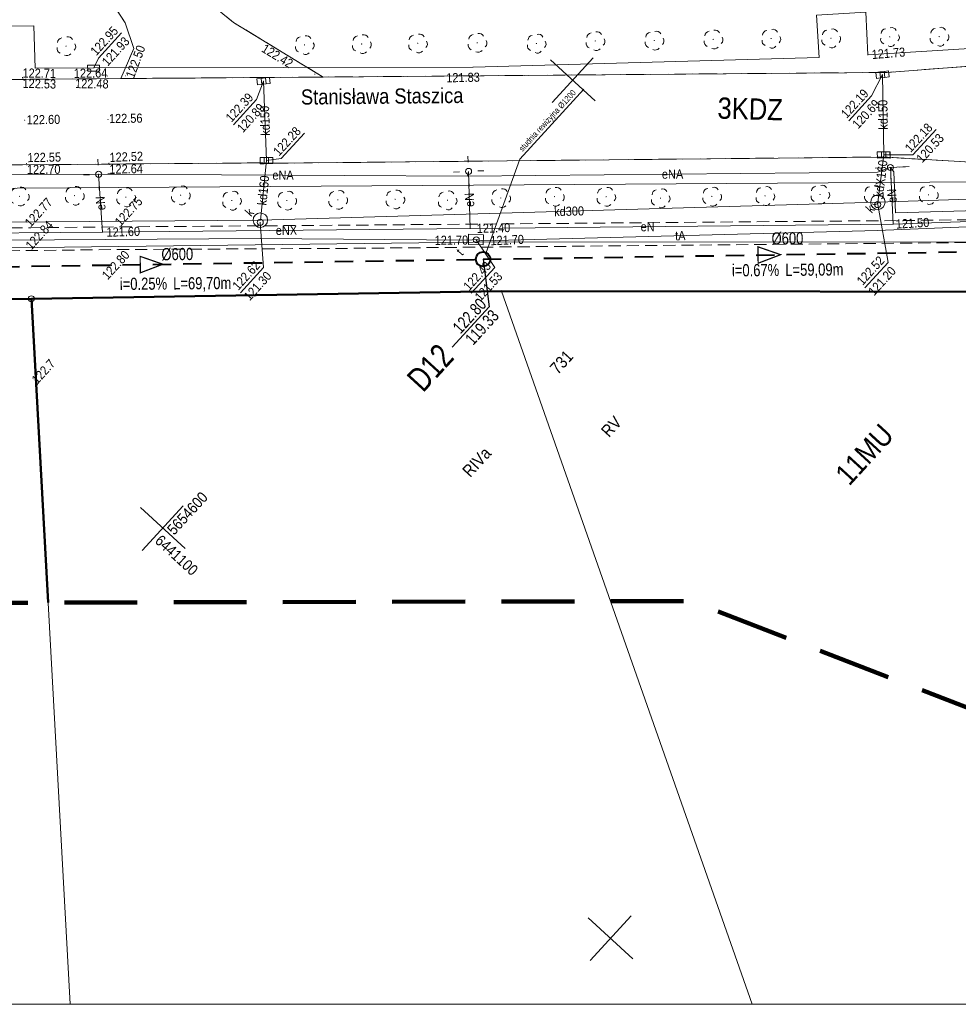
# Model space of a CAD drawing. Header units: metres. Extents: x 0 to 6446955, y 0 to 5658558.
# Tile 14 of 188: x 6441747 to 6441824, y 5653932 to 5654013. Entities that reach past the tile are written whole.
import ezdxf
from ezdxf.enums import TextEntityAlignment as Align

# ---------------------------------------------------------------- set-up
doc = ezdxf.new("R2010")
doc.units = ezdxf.units.M
doc.header["$MEASUREMENT"] = 0
for name, pattern in [('1.0_0.5', [1.5, 1, -0.5]), ('1.5_0.5', [2, 1.5, -0.5]), ('1.5_1.0', [2.5, 1.5, -1]), ('2', [0.9, 0.6, -0.3]), ('219-500', [0]), ('PRZER2-1', [3, 2, -1]), ('PRZER3-1', [4, 3, -1])]:
    doc.linetypes.add(name, pattern=pattern)
doc.layers.get('0').update_dxf_attribs({"color": 2, "linetype": 'CONTINUOUS', "lineweight": 5})
for name, color, linetype, lineweight in [('!kanalizacja deszczowa', 24, '1.5_1.0', 40), ('!opisy', 24, 'CONTINUOUS', 18), ('!studnie', 24, 'CONTINUOUS', 40), ('1ramki', 7, 'PRZER2-1', 18), ('Warstwa 63', 7, 'CONTINUOUS', 0), ('z - kartowanie', 1, 'CONTINUOUS', 5), ('z - MPZT', 121, 'PRZER3-1', 18)]:
    doc.layers.add(name, color=color, linetype=linetype, lineweight=lineweight)
for name, color, linetype in [('202-punkt graniczny', 7, 'CONTINUOUS'), ('203-punkt graniczny', 7, 'CONTINUOUS'), ('209-oznaczenie konturu klasyfikacyjnego', 7, 'CONTINUOUS'), ('211-numer działki ewidencyjnej', 7, 'CONTINUOUS'), ('217-kontur klasyfikacyjny', 7, 'CONTINUOUS'), ('218-kontur użytku gruntowego', 7, 'CONTINUOUS'), ('219-działka ewidencyjna', 7, 'CONTINUOUS'), ('994-Nazwa ulicy', 7, 'CONTINUOUS'), ('chodnik', 7, 'CONTINUOUS'), ('drzewo liściaste', 7, 'CONTINUOUS'), ('jezdnia', 7, 'CONTINUOUS'), ('komora podziemna', 7, 'CONTINUOUS'), ('kratka ściekowa', 7, 'CONTINUOUS'), ('krawężnik', 7, 'CONTINUOUS'), ('latarnia', 7, 'CONTINUOUS'), ('Liczby', 24, 'CONTINUOUS'), ('Linie_odn', 24, 'CONTINUOUS'), ('Opis_PZ', 24, 'CONTINUOUS'), ('pikieta naturalna', 7, 'CONTINUOUS'), ('pikieta naturalna-Atr2', 7, 'CONTINUOUS'), ('pikieta sztuczna', 7, 'CONTINUOUS'), ('pikieta sztuczna-Atr2', 7, 'CONTINUOUS'), ('przewód ciepłowniczy', 7, 'CONTINUOUS'), ('przewód elektroenergetyczny podziemny', 7, 'CONTINUOUS'), ('przewód elektroenergetyczny podziemny-Atr1', 7, 'CONTINUOUS'), ('przewód kanalizacyjny', 7, 'CONTINUOUS'), ('przewód kanalizacyjny-Atr1', 7, 'CONTINUOUS'), ('przewód telekomunikacyjny podziemny', 7, 'CONTINUOUS'), ('przewód telekomunikacyjny podziemny-Atr1', 7, 'CONTINUOUS'), ('rzedna', 7, 'CONTINUOUS'), ('rzedna-Atr2', 7, 'CONTINUOUS'), ('rzedna-Atr3', 7, 'CONTINUOUS'), ('Teksty', 24, 'CONTINUOUS'), ('Wymiary', 7, 'CONTINUOUS'), ('właz do komory lub kanału - okrągły', 7, 'CONTINUOUS'), ('właz do komory lub kanału - okrągły-Atr17', 7, 'CONTINUOUS'), ('Zakres', 7, 'CONTINUOUS')]:
    doc.layers.add(name, color=color, linetype=linetype)
doc.styles.add('MapaZas', font='geodezja.shx', dxfattribs={"width": 0.9})
doc.styles.get("Standard").update_dxf_attribs({"font": 'Working1250', "width": 0.75})
doc.linetypes.add('OLZ', pattern='A,3,-1,[36,msgB.shx,S=0.008,R=0,X=-0.5,Y=0],3', length=7)

# ---------------------------------------------------------------- blocks, each defined once
blk = doc.blocks.new('203')
at = {"linetype": 'Continuous', "lineweight": 0}
h = blk.add_hatch(color=0, dxfattribs=at)
edge = h.paths.add_edge_path()
edge.add_arc((0, 0), 0.045, 0, 360)
blk = doc.blocks.new('202')
at = {"color": 0, "linetype": 'Continuous', "lineweight": 0}
blk.add_circle((0, 0), 0.25, dxfattribs=at)
blk = doc.blocks.new('PW01')
at = {"linetype": 'Continuous', "lineweight": 13}
h = blk.add_hatch(color=0, dxfattribs=at)
edge = h.paths.add_edge_path()
edge.add_arc((0, 0), 0.045, 0, 360)
blk = doc.blocks.new('US05')
at = {"color": 0, "linetype": 'Continuous', "lineweight": 13}
for p, q in [((-0.525, -0.25), (-0.525, 0.25)), ((-0.525, 0.25), (-0.175, 0.25)), ((-0.175, -0.25), (-0.175, 0.25)), ((-0.175, 0.25), (0.175, 0.25)), ((0.175, -0.25), (0.175, 0.25)), ((0.175, 0.25), (0.525, 0.25)), ((0.525, -0.25), (0.525, 0.25)), ((-0.525, -0.25), (-0.175, -0.25)), ((-0.175, -0.25), (0.175, -0.25)), ((0.175, -0.25), (0.525, -0.25))]:
    blk.add_line(p, q, dxfattribs=at)
blk = doc.blocks.new('SM01')
at = {"color": 0, "linetype": 'Continuous', "lineweight": 13}
for p, q in [((-0.53, 0.531), (-0.883, 0.884)), ((0.531, 0.531), (0.884, 0.884)), ((-0.53, -0.53), (-0.883, -0.883)), ((0.531, -0.53), (0.884, -0.883))]:
    blk.add_line(p, q, dxfattribs=at)
blk.add_circle((0, 0), 0.25, dxfattribs=at)
blk = doc.blocks.new('US22')
at = {"color": 0, "linetype": 'Continuous', "lineweight": 13}
blk.add_circle((0, 0), 0.25, dxfattribs=at)
blk = doc.blocks.new('OP021')
at = {"linetype": 'Continuous', "lineweight": 13}
h = blk.add_hatch(color=0, dxfattribs=at)
edge = h.paths.add_edge_path()
edge.add_arc((0, 0), 0.05, 0, 360)
at = {"color": 0, "linetype": 'Continuous', "lineweight": 13}
for centre, start, end in [((-0.38, 0.124), 121.308, 202.548), ((0, 0.4), 49.272, 130.728), ((0.38, 0.124), 337.452, 58.692), ((-0.235, -0.324), 193.221, 274.871), ((0.235, -0.324), 265.129, 346.779)]:
    blk.add_arc(centre, 0.4, start, end, dxfattribs=at)

msp = doc.modelspace()

# ---------------------------------------------------------------- linework, layer by layer
at = {"layer": '!kanalizacja deszczowa'}
msp.add_lwpolyline([(6441527.254, 5653995.031), (6441540.913, 5653995.167), (6441591.686, 5653995.74), (6441636.096, 5653995.835), (6441645.348, 5653991.087), (6441715.14, 5653992.167), (6441784.831, 5653993.245), (6441843.919, 5653994.159), (6441848.538, 5653977.316)], dxfattribs=at)
at = {"layer": '!kanalizacja deszczowa', "linetype": 'ByBlock'}
for points in [[(6441809.334, 5653993.624, 0.1, 0.1, 0), (6441807.463, 5653994.272, 0.1, 0.1, 0), (6441807.484, 5653992.918, 0.1, 0.1, 0)], [(6441758.454, 5653992.837, 0.1, 0.1, 0), (6441756.584, 5653993.485, 0.1, 0.1, 0), (6441756.605, 5653992.131, 0.1, 0.1, 0)]]:
    msp.add_lwpolyline(points, format="xyseb", close=True, dxfattribs=at)
at = {"layer": '!opisy', "color": 24}
msp.add_lwpolyline([(6441793.127, 5654007.251), (6441787.859, 5654001.499), (6441785.074, 5653993.794)], dxfattribs=at)
at = {"layer": '!studnie'}
msp.add_circle((6441784.831, 5653993.245), 0.6, dxfattribs=at)
at = {"color": 0, "lineweight": 13}
for p, q in [((6441790.528, 5654006.142), (6441793.904, 5654009.829)), ((6441790.528, 5654006.142), (6441793.904, 5654009.829)), ((6441794.06, 5654006.297), (6441790.372, 5654009.674)), ((6441794.06, 5654006.297), (6441790.372, 5654009.674)), ((6441760.295, 5653969.42), (6441756.607, 5653972.797)), ((6441760.295, 5653969.42), (6441756.607, 5653972.797)), ((6441756.763, 5653969.265), (6441760.139, 5653972.952)), ((6441756.763, 5653969.265), (6441760.139, 5653972.952)), ((6441793.64, 5653935.499), (6441797.016, 5653939.187)), ((6441793.64, 5653935.499), (6441797.016, 5653939.187)), ((6441797.172, 5653935.655), (6441793.484, 5653939.032)), ((6441797.172, 5653935.655), (6441793.484, 5653939.032))]:
    msp.add_line(p, q, dxfattribs=at)
at = {"layer": '1ramki', "color": 0, "linetype": 'Continuous', "lineweight": 18, "flags": 128}
msp.add_lwpolyline([(6441510.604, 5654071.913), (6441940.534, 5654071.913), (6441940.63, 5653931.905), (6441510.701, 5653931.905)], close=True, dxfattribs=at)
msp.add_lwpolyline([(6441510.604, 5654071.913), (6441940.534, 5654071.913), (6441940.63, 5653931.905), (6441510.701, 5653931.905)], close=True, dxfattribs=at)
at = {"layer": '217-kontur klasyfikacyjny', "color": 0, "linetype": 'Continuous', "lineweight": 13, "flags": 128}
for points in [[(6441786.335, 5653990.619), (6441747.632, 5653989.99)], [(6441838.813, 5653990.553), (6441786.335, 5653990.619)]]:
    msp.add_lwpolyline(points, dxfattribs=at)
at = {"layer": '217-kontur klasyfikacyjny', "color": 0, "linetype": 'Continuous', "lineweight": 13}
for points in [[(6441806.993, 5653931.905), (6441786.335, 5653990.619)], [(6441786.335, 5653990.619), (6441806.993, 5653931.905)], [(6441747.632, 5653989.99), (6441750.809, 5653931.905)]]:
    msp.add_lwpolyline(points, dxfattribs=at)
at = {"layer": '218-kontur użytku gruntowego', "color": 0, "linetype": 'Continuous', "lineweight": 13, "flags": 128}
for points in [[(6441786.335, 5653990.619), (6441747.632, 5653989.99)], [(6441747.632, 5653989.99), (6441786.335, 5653990.619)], [(6441838.813, 5653990.553), (6441786.335, 5653990.619)], [(6441786.335, 5653990.619), (6441838.813, 5653990.553)]]:
    msp.add_lwpolyline(points, dxfattribs=at)
at = {"layer": '218-kontur użytku gruntowego', "color": 0, "linetype": 'Continuous', "lineweight": 13}
for points in [[(6441747.632, 5653989.99), (6441750.809, 5653931.905)], [(6441750.809, 5653931.905), (6441747.632, 5653989.99)]]:
    msp.add_lwpolyline(points, dxfattribs=at)
at = {"layer": '219-działka ewidencyjna', "color": 0, "linetype": '219-500', "lineweight": 13, "flags": 128}
for points in [[(6441725.536, 5653998.954), (6441838.325, 5653999.704)], [(6441786.277, 5653994.672), (6441725.616, 5653993.932)], [(6441838.612, 5653994.642), (6441786.277, 5653994.672)], [(6441786.335, 5653990.619), (6441747.632, 5653989.99)], [(6441838.813, 5653990.553), (6441786.335, 5653990.619)], [(6441727.603, 5653989.794), (6441747.632, 5653989.99)]]:
    msp.add_lwpolyline(points, dxfattribs=at)
at = {"layer": '219-działka ewidencyjna', "color": 0, "linetype": '219-500', "lineweight": 13}
msp.add_lwpolyline([(6441747.632, 5653989.99), (6441750.809, 5653931.905)], dxfattribs=at)
at = {"layer": 'chodnik', "color": 0, "linetype": '1.0_0.5', "lineweight": 13, "flags": 128}
msp.add_lwpolyline([(6441844.501, 5654000.422), (6441844.318, 5653998.623), (6441844.156, 5653997.646), (6441843.835, 5653997.073), (6441843.339, 5653996.754), (6441842.351, 5653996.682), (6441817.173, 5653996.415), (6441774.516, 5653996.058), (6441754.98, 5653995.912), (6441747.566, 5653995.841), (6441737.143, 5653995.771), (6441727.301, 5653995.698), (6441707.12, 5653995.559), (6441701.397, 5653995.498), (6441701.565, 5653993.609), (6441707.154, 5653993.671), (6441727.425, 5653993.835), (6441737.148, 5653993.881), (6441747.627, 5653993.968), (6441755.225, 5653994.048), (6441774.572, 5653994.149), (6441817.213, 5653994.549), (6441842.378, 5653994.801), (6441845.181, 5653994.783), (6441845.851, 5653994.522)], close=True, dxfattribs=at)
at = {"layer": 'jezdnia', "color": 0, "linetype": '1.5_0.5', "lineweight": 13, "flags": 128}
msp.add_lwpolyline([(6441755.645, 5654026.922), (6441747.461, 5654028.897), (6441751.421, 5654019.658), (6441753.18, 5654016.055), (6441755.365, 5654012.711), (6441756.053, 5654010.59), (6441755.001, 5654008.123), (6441771.657, 5654008.248), (6441764.268, 5654012.749), (6441761.954, 5654014.651), (6441759.924, 5654016.876), (6441758.319, 5654019.402), (6441757.117, 5654022.117), (6441756.482, 5654024)], close=True, dxfattribs=at)
at = {"layer": 'jezdnia', "color": 0, "linetype": '1.5_0.5', "lineweight": 13}
for points in [[(6441826.629, 5654009.275), (6441818.107, 5654008.631), (6441771.657, 5654008.248), (6441755.001, 5654008.123), (6441743.582, 5654008.03)], [(6441743.403, 5654000.994), (6441766.681, 5654001.184), (6441767.27, 5654001.146), (6441817.515, 5654001.661), (6441818.146, 5654001.639), (6441827.286, 5654001.093)]]:
    msp.add_lwpolyline(points, dxfattribs=at)
at = {"layer": 'komora podziemna', "color": 0, "linetype": 'Continuous', "lineweight": 13, "flags": 128}
for points in [[(6441752.263, 5654009.22), (6441753.239, 5654009.234), (6441753.233, 5654008.738), (6441752.285, 5654008.739)], [(6441817.759, 5653998.373), (6441817.895, 5653998.181), (6441817.933, 5653997.956), (6441817.901, 5653997.729), (6441817.782, 5653997.525), (6441817.583, 5653997.396), (6441817.358, 5653997.344), (6441817.137, 5653997.383), (6441816.934, 5653997.502), (6441816.805, 5653997.702), (6441816.752, 5653997.926), (6441816.785, 5653998.154), (6441816.911, 5653998.35), (6441817.103, 5653998.486), (6441817.327, 5653998.538), (6441817.562, 5653998.499)], [(6441766.899, 5653996.89), (6441767.035, 5653996.698), (6441767.073, 5653996.473), (6441767.04, 5653996.245), (6441766.922, 5653996.042), (6441766.722, 5653995.913), (6441766.498, 5653995.861), (6441766.277, 5653995.9), (6441766.074, 5653996.019), (6441765.944, 5653996.218), (6441765.892, 5653996.443), (6441765.924, 5653996.671), (6441766.05, 5653996.867), (6441766.243, 5653997.003), (6441766.467, 5653997.055), (6441766.702, 5653997.016)], [(6441783.624, 5653994.47), (6441783.637, 5653995.299), (6441784.871, 5653995.254), (6441784.85, 5653994.432)]]:
    msp.add_lwpolyline(points, close=True, dxfattribs=at)
at = {"layer": 'krawężnik', "color": 0, "linetype": 'Continuous', "lineweight": 13, "flags": 128}
for points in [[(6441862.655, 5654032.91), (6441862.724, 5654030.704), (6441862.36, 5654029.004), (6441861.481, 5654026.459), (6441860.075, 5654024.302), (6441858.068, 5654021.992), (6441855.261, 5654018.704), (6441852.428, 5654015.536), (6441850.503, 5654013.759), (6441848.327, 5654012.538), (6441845.215, 5654011.538), (6441842.075, 5654010.996), (6441835.538, 5654010.595), (6441826.629, 5654009.275), (6441818.107, 5654008.631)], [(6441755.001, 5654008.123), (6441756.053, 5654010.59), (6441755.365, 5654012.711), (6441753.18, 5654016.055), (6441751.421, 5654019.658), (6441747.461, 5654028.897)], [(6441757.117, 5654022.117), (6441758.319, 5654019.402), (6441759.924, 5654016.876), (6441761.954, 5654014.651), (6441764.268, 5654012.749), (6441771.657, 5654008.248)], [(6441743.582, 5654008.03), (6441755.001, 5654008.123), (6441771.657, 5654008.248), (6441818.107, 5654008.631)], [(6441635.32, 5654000.26), (6441636.639, 5654000.219), (6441673.495, 5654000.491), (6441674.104, 5654000.503), (6441721.212, 5654000.88), (6441730.065, 5654000.909), (6441743.403, 5654000.994), (6441766.681, 5654001.184), (6441767.27, 5654001.146), (6441817.515, 5654001.661), (6441818.146, 5654001.639), (6441827.286, 5654001.093)]]:
    msp.add_lwpolyline(points, dxfattribs=at)
at = {"layer": 'Linie_odn'}
msp.add_lwpolyline([(6441784.831, 5653993.245), (6441785.327, 5653989.326), (6441782.288, 5653986.007)], dxfattribs=at)
at = {"layer": 'przewód ciepłowniczy', "color": 0, "linetype": 'Continuous', "lineweight": 13, "flags": 128}
for points in [[(6441752.762, 5654008.994), (6441784.001, 5654009.053), (6441812.511, 5654009.863), (6441812.28, 5654013.343), (6441816.346, 5654013.578), (6441816.514, 5654010.075), (6441835.022, 5654011.23), (6441861.585, 5654028.113), (6441879.022, 5654027.211), (6441896.023, 5654015.156)], [(6441752.762, 5654008.994), (6441747.95, 5654008.966), (6441747.838, 5654012.472), (6441743.854, 5654012.445), (6441743.904, 5654008.915), (6441701.875, 5654008.755), (6441667.004, 5654008.55), (6441666.862, 5654012.083), (6441662.945, 5654011.995), (6441663, 5654008.501), (6441605.73, 5654008.236), (6441570.962, 5654007.936), (6441570.835, 5654007.93), (6441564.411, 5654007.874)]]:
    msp.add_lwpolyline(points, dxfattribs=at)
at = {"layer": 'przewód elektroenergetyczny podziemny', "color": 0, "linetype": 'Continuous', "lineweight": 13, "flags": 128}
for points in [[(6441849.378, 5654005.719), (6441849.893, 5653996.597), (6441837.526, 5653996.802), (6441818.608, 5653996.132)], [(6441783.539, 5654000.094), (6441817.322, 5654000.414), (6441818.332, 5654000.791), (6441818.381, 5654000.8)], [(6441818.381, 5654000.8), (6441819.914, 5654000.875)], [(6441849.285, 5653998.198), (6441843.839, 5653997.788), (6441818.8, 5653997.067), (6441818.666, 5654000.431), (6441818.381, 5654000.8)], [(6441818.608, 5653996.132), (6441818.381, 5654000.8)], [(6441725.877, 5654000.066), (6441753.125, 5654000.254), (6441753.168, 5654000.242)], [(6441753.492, 5653995.472), (6441753.168, 5654000.242)], [(6441753.168, 5654000.242), (6441783.539, 5654000.094)], [(6441783.539, 5654000.094), (6441783.636, 5654000.48)], [(6441783.779, 5653995.78), (6441783.636, 5654000.48)], [(6441818.608, 5653996.132), (6441783.779, 5653995.78)], [(6441753.492, 5653995.472), (6441725.961, 5653995.257)], [(6441783.779, 5653995.78), (6441753.492, 5653995.472)]]:
    msp.add_lwpolyline(points, dxfattribs=at)
at = {"layer": 'przewód kanalizacyjny', "color": 0, "linetype": 'Continuous', "lineweight": 13, "flags": 128}
for points in [[(6441817.719, 5654008.444), (6441817.826, 5654001.838)], [(6441766.753, 5654007.911), (6441766.985, 5654001.367)], [(6441817.346, 5653997.938), (6441817.826, 5654001.838)], [(6441766.486, 5653996.455), (6441766.985, 5654001.367)], [(6441844.762, 5653998.841), (6441817.346, 5653997.938)], [(6441817.346, 5653997.938), (6441766.486, 5653996.455)], [(6441766.486, 5653996.455), (6441706.585, 5653995.996)]]:
    msp.add_lwpolyline(points, dxfattribs=at)
at = {"layer": 'przewód telekomunikacyjny podziemny', "color": 0, "linetype": 'Continuous', "lineweight": 13, "flags": 128}
for points in [[(6441784.251, 5653994.859), (6441784.829, 5653994.75), (6441817.322, 5653995.601), (6441832.716, 5653996.258), (6441833.419, 5653996.374)], [(6441727.631, 5653994.785), (6441728.321, 5653994.71), (6441766.481, 5653994.968), (6441783.601, 5653994.83), (6441784.251, 5653994.859)]]:
    msp.add_lwpolyline(points, dxfattribs=at)
at = {"layer": 'rzedna-Atr2', "color": 0, "lineweight": 13, "flags": 128}
for points in [[(6441752.762, 5654008.994), (6441753.144, 5654009.796), (6441755.05, 5654011.878)], [(6441817.719, 5654008.444), (6441816.833, 5654006.692), (6441814.953, 5654004.638)], [(6441766.753, 5654007.911), (6441766.182, 5654006.4), (6441764.277, 5654004.319)], [(6441766.985, 5654001.367), (6441768.195, 5654001.534), (6441770.122, 5654003.639)], [(6441817.826, 5654001.838), (6441820.218, 5654001.83), (6441822.142, 5654003.93)], [(6441817.334, 5653997.746), (6441818.187, 5653992.992), (6441816.26, 5653990.887)], [(6441766.479, 5653996.284), (6441766.743, 5653992.559), (6441764.837, 5653990.478)], [(6441784.266, 5653994.845), (6441785.803, 5653992.57), (6441783.854, 5653990.442)]]:
    msp.add_lwpolyline(points, dxfattribs=at)
at = {"layer": 'z - MPZT', "color": 0, "linetype": 'Continuous', "lineweight": 50}
msp.add_line((6441749, 5653964.975), (6441747.632, 5653989.99), dxfattribs=at)
msp.add_lwpolyline([(6441860.896, 5653952.911), (6441859.751, 5653973.497), (6441839.793, 5653972.342), (6441838.813, 5653990.553), (6441786.335, 5653990.619), (6441747.632, 5653989.99), (6441727.603, 5653989.794), (6441636.039, 5653988.592), (6441636.01, 5653991.359), (6441621.429, 5653991.204), (6441612.894, 5653991.182), (6441581.833, 5653991.895), (6441564.38, 5653991.862), (6441551.901, 5653992.049), (6441527.109, 5653991.929)], dxfattribs=at)
at = {"layer": 'Zakres', "color": 221, "linetype": '2', "lineweight": 100, "ltscale": 10, "flags": 128}
msp.add_lwpolyline([(6441936.582, 5653958.55), (6441935.717, 5654034.918), (6441872.503, 5654035.892), (6441809.024, 5654031.333), (6441528.91, 5654030.481), (6441525.825, 5653964.428), (6441801.954, 5653965.105), (6441838.027, 5653951.207)], close=True, dxfattribs=at)

# ---------------------------------------------------------------- block references
at = {"layer": '202-punkt graniczny', "color": 0, "linetype": 'Continuous', "lineweight": 13, "rotation": 47.52228373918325}
msp.add_blockref('202', (6441747.632, 5653989.99), dxfattribs=at)
at = {"layer": '203-punkt graniczny', "color": 0, "linetype": 'Continuous', "lineweight": 13, "rotation": 47.52228373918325}
for p in [(6441786.277, 5653994.672), (6441786.335, 5653990.619)]:
    msp.add_blockref('203', p, dxfattribs=at)
at = {"layer": 'drzewo liściaste', "color": 0, "linetype": 'Continuous', "lineweight": 13, "rotation": 47.52228373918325}
for p in [(6441750.481, 5654010.797), (6441746.652, 5653998.426), (6441751.179, 5653998.484), (6441755.41, 5653998.352), (6441759.919, 5653998.522)]:
    msp.add_blockref('OP021', p, dxfattribs=at)
at = {"layer": 'kratka ściekowa', "color": 0, "linetype": 'Continuous', "lineweight": 13}
for p, rotation in [((6441766.753, 5654007.911), 6.842283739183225), ((6441817.719, 5654008.444), 186.3022837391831), ((6441766.985, 5654001.367), 180.6422837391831), ((6441817.826, 5654001.838), 181.1822837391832)]:
    msp.add_blockref('US05', p, dxfattribs=dict(at, rotation=rotation))
at = {"layer": 'latarnia', "color": 0, "linetype": 'Continuous', "lineweight": 13, "rotation": 47.52228373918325}
for p in [(6441783.636, 5654000.48), (6441818.381, 5654000.8), (6441753.168, 5654000.242)]:
    msp.add_blockref('SM01', p, dxfattribs=at)
at = {"layer": 'pikieta naturalna', "color": 0, "linetype": 'Continuous', "lineweight": 13, "rotation": 47.52228373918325}
msp.add_blockref('PW01', (6441748.128, 5653982.92), dxfattribs=at)
at = {"layer": 'pikieta sztuczna', "color": 0, "linetype": 'Continuous', "lineweight": 13, "rotation": 47.52228373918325}
for p in [(6441746.893, 5654008.211), (6441746.912, 5654008.113), (6441753.867, 5654008.335), (6441753.939, 5654008.133), (6441755.366, 5654008.358), (6441770.967, 5654008.486), (6441747.076, 5654004.695), (6441753.939, 5654004.756), (6441747.234, 5654001.12), (6441747.26, 5654001.015), (6441754.013, 5654001.15), (6441754.046, 5654001.038), (6441754.98, 5653995.912), (6441747.566, 5653995.841), (6441747.627, 5653993.968), (6441755.225, 5653994.048)]:
    msp.add_blockref('PW01', p, dxfattribs=at)
at = {"layer": 'rzedna', "color": 0, "linetype": 'Continuous', "lineweight": 13, "rotation": 47.52228373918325}
for p in [(6441816.514, 5654010.075), (6441752.762, 5654008.994), (6441784.001, 5654009.053), (6441817.719, 5654008.444), (6441766.753, 5654007.911), (6441817.826, 5654001.838), (6441766.985, 5654001.367), (6441817.334, 5653997.746), (6441766.479, 5653996.284), (6441818.608, 5653996.132), (6441753.492, 5653995.472), (6441783.779, 5653995.78), (6441783.601, 5653994.83), (6441784.266, 5653994.845), (6441784.829, 5653994.75)]:
    msp.add_blockref('PW01', p, dxfattribs=at)
at = {"layer": 'właz do komory lub kanału - okrągły', "color": 0, "linetype": 'Continuous', "lineweight": 13, "rotation": 47.52228373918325}
for p in [(6441817.334, 5653997.746), (6441766.479, 5653996.284), (6441784.266, 5653994.845)]:
    msp.add_blockref('US22', p, dxfattribs=at)
at = {"layer": 'z - kartowanie', "color": 0, "linetype": 'Continuous', "lineweight": 13, "rotation": 47.52228373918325}
for p in [(6441779.448, 5654011.026), (6441784.344, 5654011.072), (6441794.063, 5654011.217), (6441798.93, 5654011.261), (6441803.782, 5654011.347), (6441808.549, 5654011.416), (6441813.482, 5654011.442), (6441818.318, 5654011.556), (6441822.394, 5654011.58), (6441770.118, 5654010.891), (6441774.829, 5654010.971), (6441789.223, 5654011.01), (6441764.128, 5653998.085), (6441768.672, 5653998.087), (6441772.874, 5653998.145), (6441777.586, 5653998.182), (6441781.893, 5653998.103), (6441786.294, 5653998.29), (6441790.72, 5653998.4), (6441794.96, 5653998.395), (6441799.438, 5653998.281), (6441803.672, 5653998.418), (6441808.051, 5653998.463), (6441812.583, 5653998.584), (6441816.987, 5653998.552), (6441821.517, 5653998.553)]:
    msp.add_blockref('OP021', p, dxfattribs=at)

# ---------------------------------------------------------------- texts
at = {"layer": '!opisy', "color": 24, "insert": (6441787.718, 5654002.414), "char_height": 0.5, "width": 7.1, "attachment_point": 1, "rotation": 47.52228}
msp.add_mtext('studnia rewizyjna %%C1200', dxfattribs=at)
at = {"layer": '209-oznaczenie konturu klasyfikacyjnego', "color": 0, "linetype": 'Continuous', "lineweight": 13, "style": 'MapaZas', "width": 0.9}
for s, p in [('RV', (6441794.461, 5653979.196)), ('RIVa', (6441783.03, 5653975.905))]:
    msp.add_text(s, height=1, rotation=47.52228, dxfattribs=at).set_placement(p, align=Align.TOP_LEFT)
at = {"layer": '211-numer działki ewidencyjnej', "color": 0, "linetype": 'Continuous', "lineweight": 13, "style": 'MapaZas', "width": 0.9}
msp.add_text('731', height=1, rotation=47.52228, dxfattribs=at).set_placement((6441790.98, 5653983.698))
at = {"layer": '994-Nazwa ulicy', "color": 0, "linetype": 'Continuous', "lineweight": 13, "style": 'MapaZas', "width": 0.9}
msp.add_text('Stanisława Staszica', height=1.25, rotation=0.58628, dxfattribs=at).set_placement((6441776.518, 5654006.671), align=Align.MIDDLE_CENTER)
at = {"layer": 'Liczby', "color": 24, "width": 0.8}
for s, p in [('i=0.67%', (6441809.225, 5653991.866)), ('i=0.25%', (6441758.81, 5653990.749))]:
    msp.add_text(s, height=1, rotation=0.52228, dxfattribs=at).set_placement(p, align=Align.RIGHT)
for s, p in [('L=59,09m', (6441809.725, 5653991.871)), ('L=69,70m', (6441759.31, 5653990.754))]:
    msp.add_text(s, height=1, rotation=0.52228, dxfattribs=at).set_placement(p)
at = {"layer": 'Opis_PZ', "width": 0.8}
msp.add_text('D12', height=2, rotation=47.52228, dxfattribs=at).set_placement((6441782.541, 5653985.098), align=Align.RIGHT)
at = {"layer": 'pikieta naturalna-Atr2', "color": 0, "lineweight": 13, "style": 'MapaZas', "width": 0.9}
msp.add_text('122.7', height=0.75, rotation=47.52228, dxfattribs=at).set_placement((6441748.128, 5653982.92))
at = {"layer": 'pikieta sztuczna-Atr2', "color": 0, "lineweight": 13, "style": 'MapaZas', "width": 0.9}
for s, rotation, p in [('122.50', 69.43528, (6441755.366, 5654008.358)), ('122.42', 328.65028, (6441766.906, 5654011.025)), ('122.53', 358.51728, (6441746.912, 5654008.113)), ('122.70', 0.37128, (6441747.26, 5654001.015)), ('122.64', 0.95728, (6441754.046, 5654001.038))]:
    msp.add_text(s, height=0.75, rotation=rotation, dxfattribs=at).set_placement(p, align=Align.TOP_LEFT)
for s, rotation, p in [('122.71', 359.09128, (6441746.893, 5654008.211)), ('122.60', 0.97228, (6441747.247, 5654004.348)), ('122.56', 0.91628, (6441754.024, 5654004.449)), ('122.55', 1.14128, (6441747.314, 5654001.237)), ('122.52', 2.36828, (6441754.079, 5654001.252)), ('122.77', 47.52228, (6441747.566, 5653995.841)), ('122.75', 47.52228, (6441754.98, 5653995.912)), ('122.84', 47.52228, (6441747.627, 5653993.968))]:
    msp.add_text(s, height=0.75, rotation=rotation, dxfattribs=at).set_placement(p)
msp.add_text('122.64', height=0.75, rotation=0.61128, dxfattribs=at).set_placement((6441753.886, 5654008.208), align=Align.RIGHT)
for s, rotation, p in [('122.48', 359.40128, (6441753.992, 5654008.057)), ('122.80', 47.52228, (6441755.225, 5653994.048))]:
    msp.add_text(s, height=0.75, rotation=rotation, dxfattribs=at).set_placement(p, align=Align.TOP_RIGHT)
at = {"layer": 'przewód elektroenergetyczny podziemny-Atr1', "color": 0, "lineweight": 13, "style": 'MapaZas', "width": 0.9}
for s, rotation, p in [('eNA', 359.72028, (6441768.354, 5654000.168)), ('eNA', 0.54328, (6441800.434, 5654000.257)), ('eN', 93.87728, (6441753.33, 5653997.857)), ('eN', 91.74728, (6441783.711, 5653998.133)), ('eN', 92.78228, (6441818.498, 5653998.47)), ('eNX', 0.58228, (6441768.632, 5653995.629)), ('eN', 0.58228, (6441798.381, 5653995.927))]:
    msp.add_text(s, height=0.75, rotation=rotation, dxfattribs=at).set_placement(p, align=Align.MIDDLE_CENTER)
at = {"layer": 'przewód kanalizacyjny-Atr1', "color": 0, "lineweight": 13, "style": 'MapaZas', "width": 0.9}
for s, rotation, p in [('kd150', 92.02628, (6441766.868, 5654004.646)), ('kd150', 90.92828, (6441817.772, 5654005.141)), ('kdX160', 82.99228, (6441817.586, 5653999.888)), ('kd160', 84.20628, (6441766.732, 5653998.914)), ('kd300', 1.67028, (6441791.913, 5653997.2))]:
    msp.add_text(s, height=0.75, rotation=rotation, dxfattribs=at).set_placement(p, align=Align.MIDDLE_CENTER)
at = {"layer": 'przewód telekomunikacyjny podziemny-Atr1', "color": 0, "lineweight": 13, "style": 'MapaZas', "width": 0.9}
msp.add_text('tA', height=0.75, rotation=1.49928, dxfattribs=at).set_placement((6441801.075, 5653995.183), align=Align.MIDDLE_CENTER)
at = {"layer": 'rzedna-Atr2', "color": 0, "lineweight": 13, "style": 'MapaZas', "width": 0.9}
for s, p in [('122.95', (6441753.138, 5654009.802)), ('122.19', (6441814.947, 5654004.643)), ('122.39', (6441764.271, 5654004.324)), ('122.28', (6441768.189, 5654001.539)), ('122.18', (6441820.213, 5654001.835)), ('122.52', (6441816.254, 5653990.892)), ('122.62', (6441764.831, 5653990.483)), ('122.43', (6441783.848, 5653990.447))]:
    msp.add_text(s, height=0.75, rotation=47.52228, dxfattribs=at).set_placement(p, align=Align.BOTTOM_LEFT)
for s, rotation, p in [('121.73', 4.57628, (6441816.87, 5654009.723)), ('121.83', 1.15628, (6441781.805, 5654007.81)), ('121.60', 1.61228, (6441753.827, 5653995.097)), ('121.40', 1.62628, (6441784.319, 5653995.407)), ('121.50', 3.05728, (6441818.843, 5653995.767)), ('121.70', 2.54628, (6441785.454, 5653994.395))]:
    msp.add_text(s, height=0.75, rotation=rotation, dxfattribs=at).set_placement(p)
msp.add_text('121.70', height=0.75, rotation=0.56228, dxfattribs=at).set_placement((6441783.601, 5653994.83), align=Align.MIDDLE_RIGHT)
at = {"layer": 'rzedna-Atr3', "color": 0, "lineweight": 13, "style": 'MapaZas', "width": 0.9}
for s, p in [('121.93', (6441754.079, 5654008.94)), ('120.89', (6441765.212, 5654003.462)), ('120.69', (6441815.888, 5654003.781)), ('120.53', (6441821.153, 5654000.974)), ('121.20', (6441817.195, 5653990.031)), ('121.30', (6441765.771, 5653989.622)), ('121.53', (6441784.789, 5653989.586))]:
    msp.add_text(s, height=0.75, rotation=47.52228, dxfattribs=at).set_placement(p, align=Align.BOTTOM_LEFT)
at = {"layer": 'Teksty', "width": 0.8}
for s, p in [('122.80', (6441785.18, 5653989.461)), ('119.33', (6441786.212, 5653988.516))]:
    msp.add_text(s, height=1, rotation=47.52228, dxfattribs=at).set_placement(p, align=Align.RIGHT)
at = {"layer": 'Warstwa 63', "color": 0, "linetype": 'Continuous', "lineweight": 13, "style": 'MapaZas', "width": 0.9}
for s, rotation, p in [('5654600', 47.52228, (6441759.388, 5653970.48)), ('6441100', 317.52228, (6441757.738, 5653969.97))]:
    msp.add_text(s, height=0.8978, rotation=rotation, dxfattribs=at).set_placement(p)
at = {"layer": 'Wymiary', "color": 24, "width": 0.8}
for p in [(6441808.595, 5653994.457), (6441758.341, 5653993.16)]:
    msp.add_text('%%C600', height=1, rotation=0.52228, dxfattribs=at).set_placement(p)
at = {"layer": 'właz do komory lub kanału - okrągły-Atr17', "color": 0, "lineweight": 13, "style": 'MapaZas', "width": 0.9}
for s, p in [('k', (6441816.836, 5653996.981)), ('k', (6441765.711, 5653996.704)), ('t', (6441783.094, 5653993.492))]:
    msp.add_text(s, height=0.75, rotation=47.52228, dxfattribs=at).set_placement(p)
at = {"layer": 'z - MPZT', "color": 0, "linetype": 'OLZ', "lineweight": 35, "style": 'MapaZas', "width": 0.9}
for s, rotation, p in [('3KDZ', 358.3683, (6441806.832, 5654005.626)), ('11MU', 47.48211, (6441816.245, 5653977.174))]:
    msp.add_text(s, height=1.75, rotation=rotation, dxfattribs=at).set_placement(p, align=Align.MIDDLE)

doc.saveas('drawing.dxf')
